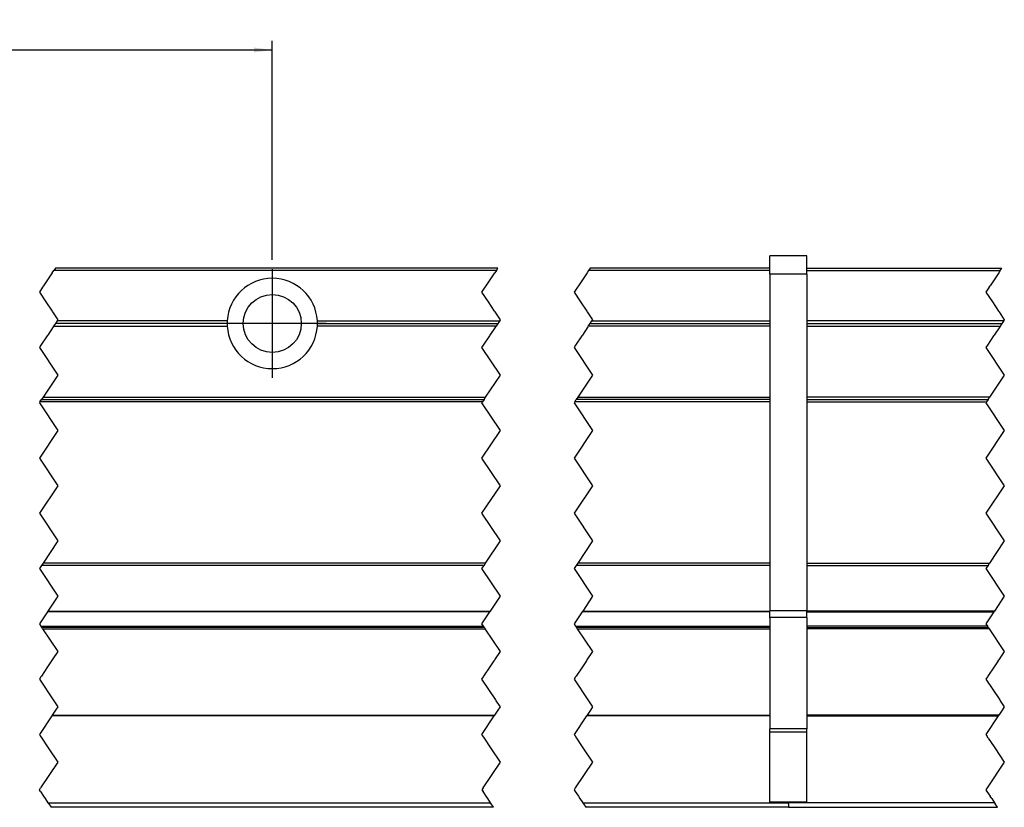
# Model space of a CAD drawing. Header units: millimetres. Extents: x -235 to 9017, y -109 to 485.
# Tile 5 of 35: x 155 to 262, y 198 to 284. Entities that reach past the tile are written whole.
import ezdxf

# ---------------------------------------------------------------- set-up
doc = ezdxf.new("R2010")
doc.units = ezdxf.units.MM
doc.linetypes.add('DOT_CENTER', pattern=[14, 12, -1, 0, -1])
doc.layers.add('1', color=7, linetype='Continuous')
doc.styles.add('CONVERTER_11', font='txt.shx', dxfattribs={"width": 0.9})
doc.dimstyles.new('ME10_DIM_52', dxfattribs={"dimtxt": 2, "dimasz": 2, "dimexe": 1, "dimexo": 1, "dimgap": 1, "dimtad": 1, "dimdsep": 46, "dimtxsty": 'CONVERTER_11', "dimsah": 1, "dimcen": 0.09, "dimclrd": 2, "dimclre": 2, "dimclrt": 2, "dimadec": 0, "dimazin": 0, "dimtol": 1, "dimtp": 0.15, "dimtm": 0.15, "dimtfac": 0.75, "dimtdec": 0, "dimtix": 1, "dimtmove": 0, "dimatfit": 3, "dimfxl": 1, "dimtolj": 1, "dimtzin": 0, "dimarcsym": 0})

# ---------------------------------------------------------------- blocks, each defined once
blk = doc.blocks.new('MOD-22E-M-Li__52', base_point=(-101.6420060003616, 192.5208269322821))
at = {"color": 7, "linetype": 'Continuous'}
for p, q in [((240.6279836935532, 257.8880379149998), (236.6279836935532, 257.8880379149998)), ((236.6279836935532, 256.5416028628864), (236.6279836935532, 257.8880379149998)), ((240.6279836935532, 256.5416028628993), (240.6279836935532, 257.8880379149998)), ((207.1113189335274, 256.5416028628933), (159.0913189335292, 256.5416028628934)), ((236.6279836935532, 256.5416028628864), (217.1113189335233, 256.5416028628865)), ((236.6279836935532, 256.2916028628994), (236.6279836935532, 256.5416028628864)), ((240.6279836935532, 256.2916028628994), (240.6279836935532, 256.5416028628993)), ((206.9446522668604, 256.2916028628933), (158.9246522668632, 256.2916028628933)), ((236.6279836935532, 256.2916028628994), (216.9446522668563, 256.2916028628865)), ((236.6279836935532, 255.8880379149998), (236.6279836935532, 256.2916028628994)), ((240.6279836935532, 255.8880379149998), (236.6279836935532, 255.8880379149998)), ((236.6279836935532, 255.8880379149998), (236.6279836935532, 250.8416028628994)), ((240.6279836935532, 255.8880379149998), (240.6279836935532, 256.2916028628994)), ((240.6279836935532, 255.8880379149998), (240.6279836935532, 219.3754942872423)), ((158.8913198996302, 250.2416043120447), (177.7371759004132, 250.2416043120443)), ((177.7279836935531, 250.5416035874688), (159.0913194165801, 250.5416035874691)), ((177.7371759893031, 250.8416028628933), (159.2913189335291, 250.8416028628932)), ((187.5187913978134, 250.8416028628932), (207.3113189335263, 250.8416028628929)), ((206.9113198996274, 250.2416043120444), (187.5187914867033, 250.2416043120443)), ((187.5279836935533, 250.5416035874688), (207.1113194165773, 250.5416035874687)), ((236.6279836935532, 250.2416043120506), (216.9113198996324, 250.2416043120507)), ((217.1113194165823, 250.5416035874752), (236.6279836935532, 250.541603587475)), ((217.3113189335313, 250.8416028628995), (236.6279836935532, 250.8416028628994)), ((236.6279836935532, 250.8416028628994), (236.6279836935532, 250.541603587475)), ((236.6279836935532, 250.541603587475), (236.6279836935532, 250.2416043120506)), ((236.6279836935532, 250.2416043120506), (236.6279836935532, 242.5416033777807)), ((157.7579859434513, 242.5416033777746), (205.7779859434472, 242.5416033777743)), ((215.7779859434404, 242.541603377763), (236.6279836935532, 242.5416033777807)), ((236.6279836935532, 242.5416033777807), (236.6279836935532, 242.2916033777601)), ((205.4446526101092, 242.041603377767), (157.4246526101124, 242.0416033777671)), ((157.5913192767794, 242.2916033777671), (205.6113192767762, 242.291603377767)), ((236.6279836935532, 242.0416033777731), (215.4446526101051, 242.0416033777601)), ((236.6279836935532, 242.2916033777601), (215.6113192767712, 242.2916033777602)), ((236.6279836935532, 242.2916033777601), (236.6279836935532, 242.0416033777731)), ((236.6279836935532, 242.0416033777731), (236.6279836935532, 224.5416033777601)), ((205.7779859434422, 224.5416033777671), (157.7579859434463, 224.5416033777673)), ((236.6279836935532, 224.5416033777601), (215.7779859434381, 224.5416033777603)), ((236.6279836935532, 224.5416033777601), (236.6279836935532, 224.2916033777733)), ((205.6113192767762, 224.2916033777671), (157.5913192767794, 224.2916033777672)), ((236.6279836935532, 224.2916033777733), (215.6113192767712, 224.29160337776)), ((236.6279836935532, 224.2916033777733), (236.6279836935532, 219.3754942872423)), ((206.2484361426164, 219.2472786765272), (158.2284361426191, 219.2472786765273)), ((158.2889962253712, 219.3381188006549), (206.3089962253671, 219.3381188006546)), ((236.6279836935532, 219.2472786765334), (216.2484361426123, 219.2472786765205)), ((216.3089962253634, 219.3381188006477), (236.6279836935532, 219.3381188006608)), ((236.6279836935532, 219.3381188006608), (236.6279836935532, 219.3754942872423)), ((240.6279836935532, 219.3754942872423), (236.6279836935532, 219.3754942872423)), ((236.6279836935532, 219.2472786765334), (236.6279836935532, 219.3381188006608)), ((236.6279836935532, 218.6390877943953), (236.6279836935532, 219.2472786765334)), ((240.6279836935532, 218.6390877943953), (240.6279836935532, 219.3754942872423)), ((236.6279836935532, 218.6390877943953), (236.6279836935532, 217.6986450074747)), ((240.6279836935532, 218.6390877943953), (236.6279836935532, 218.6390877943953)), ((240.6279836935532, 218.6390877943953), (240.6279836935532, 217.5748842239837)), ((157.5199536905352, 217.6986450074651), (205.5399536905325, 217.698645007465)), ((205.6460585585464, 217.5394877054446), (157.6260585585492, 217.5394877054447)), ((157.7077618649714, 217.4169327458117), (205.7277618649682, 217.4169327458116)), ((215.5399536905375, 217.6986450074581), (236.6279836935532, 217.6986450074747)), ((236.6279836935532, 217.5394877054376), (215.6460585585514, 217.5394877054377)), ((215.7277618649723, 217.4169327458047), (236.6279836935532, 217.4169327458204)), ((236.6279836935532, 217.6986450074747), (236.6279836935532, 217.5394877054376)), ((236.6279836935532, 217.5394877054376), (236.6279836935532, 217.4169327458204)), ((236.6279836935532, 217.4169327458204), (236.6279836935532, 208.0457630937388)), ((240.6279836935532, 217.5748842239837), (240.6279836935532, 217.5571473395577)), ((240.6279836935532, 217.5394877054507), (240.6279836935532, 217.5571473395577)), ((240.6279836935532, 217.5394877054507), (240.6279836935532, 206.5458514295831)), ((206.7193919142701, 207.9537123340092), (158.6993919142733, 207.9537123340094)), ((158.7607590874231, 208.0457630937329), (206.780759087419, 208.0457630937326)), ((236.6279836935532, 207.9537123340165), (216.7193919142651, 207.9537123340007)), ((216.7807590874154, 208.0457630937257), (236.6279836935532, 208.0457630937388)), ((236.6279836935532, 208.0457630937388), (236.6279836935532, 207.9537123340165)), ((236.6279836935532, 207.9537123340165), (236.6279836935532, 206.5458514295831)), ((236.6279836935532, 206.1776481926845), (236.6279836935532, 206.5458514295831)), ((240.6279836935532, 206.5458514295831), (236.6279836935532, 206.5458514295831)), ((240.6279836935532, 206.1776481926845), (240.6279836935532, 206.5458514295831)), ((236.6279836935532, 198.5880379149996), (236.6279836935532, 206.1776481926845)), ((240.6279836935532, 206.1776481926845), (236.6279836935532, 206.1776481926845)), ((240.6279836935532, 198.5880379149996), (240.6279836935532, 206.1776481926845)), ((158.2913147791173, 198.5416033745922), (206.3113147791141, 198.5416033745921)), ((206.6446481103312, 198.041603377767), (158.6246481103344, 198.0416033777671)), ((216.3113147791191, 198.5416033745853), (238.6279836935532, 198.5416033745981)), ((238.6279836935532, 198.04160337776), (216.6446481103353, 198.0416033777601)), ((238.6279836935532, 198.5880379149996), (236.6279836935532, 198.5880379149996)), ((238.6279836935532, 198.5416033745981), (238.6279836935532, 198.5880379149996)), ((240.6279836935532, 198.5880379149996), (238.6279836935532, 198.5880379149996)), ((238.6279836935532, 198.4166033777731), (238.6279836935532, 198.5416033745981)), ((238.6279836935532, 198.4166033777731), (238.6279836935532, 198.04160337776))]:
    blk.add_line(p, q, dxfattribs=at)
at = {"color": 2, "linetype": 'DOT_CENTER'}
for p, q in [((159.0913189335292, 256.5416028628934), (158.9246522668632, 256.2916028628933)), ((206.9446522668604, 256.2916028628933), (207.1113189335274, 256.5416028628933)), ((217.1113189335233, 256.5416028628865), (216.9446522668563, 256.2916028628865)), ((158.7579856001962, 256.0416028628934), (157.820687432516, 254.6356556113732)), ((158.7579856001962, 256.0416028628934), (158.9246522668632, 256.2916028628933)), ((205.8406874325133, 254.6356556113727), (206.7779856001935, 256.0416028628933)), ((206.9446522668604, 256.2916028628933), (206.7779856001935, 256.0416028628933)), ((216.7779856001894, 256.0416028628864), (215.8406874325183, 254.6356556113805)), ((216.9446522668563, 256.2916028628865), (216.7779856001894, 256.0416028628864)), ((157.7110080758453, 254.4711365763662), (157.3579836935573, 253.9416000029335)), ((157.820687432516, 254.6356556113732), (157.7110080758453, 254.4711365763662)), ((205.3779836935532, 253.9416000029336), (205.7310080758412, 254.4711365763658)), ((205.7310080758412, 254.4711365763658), (205.8406874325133, 254.6356556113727)), ((215.7310080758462, 254.4711365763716), (215.3779836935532, 253.9416000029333)), ((215.8406874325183, 254.6356556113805), (215.7310080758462, 254.4711365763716)), ((157.3579836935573, 253.9416000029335), (158.0590491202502, 252.8900018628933)), ((206.0790491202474, 252.8900018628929), (205.3779836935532, 253.9416000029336)), ((215.3779836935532, 253.9416000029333), (216.0790491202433, 252.8900018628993)), ((158.0590491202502, 252.8900018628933), (158.7348661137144, 251.8762763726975)), ((206.7548661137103, 251.8762763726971), (206.0790491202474, 252.8900018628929)), ((216.0790491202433, 252.8900018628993), (216.7548661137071, 251.8762763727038)), ((158.7348661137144, 251.8762763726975), (158.7923824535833, 251.7900018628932)), ((158.7923824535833, 251.7900018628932), (159.3579836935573, 250.9416000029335)), ((206.8123824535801, 251.7900018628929), (206.7548661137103, 251.8762763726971)), ((207.3779836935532, 250.9416000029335), (206.8123824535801, 251.7900018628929)), ((216.7548661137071, 251.8762763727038), (216.8123824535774, 251.7900018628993)), ((216.8123824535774, 251.7900018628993), (217.3779836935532, 250.9416000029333)), ((158.8556089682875, 250.1880379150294), (158.2569182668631, 249.2900018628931)), ((158.8913198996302, 250.2416043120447), (158.8556089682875, 250.1880379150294)), ((159.0913194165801, 250.5416035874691), (158.8913198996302, 250.2416043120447)), ((159.2913189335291, 250.8416028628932), (159.0913194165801, 250.5416035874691)), ((159.3579836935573, 250.9416000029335), (159.2913189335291, 250.8416028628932)), ((206.2769182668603, 249.2900018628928), (206.8756089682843, 250.188037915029)), ((206.8756089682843, 250.188037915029), (206.9113198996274, 250.2416043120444)), ((207.1113194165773, 250.5416035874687), (206.9113198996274, 250.2416043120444)), ((207.3113189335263, 250.8416028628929), (207.1113194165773, 250.5416035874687)), ((207.3113189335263, 250.8416028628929), (207.3779836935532, 250.9416000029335)), ((216.8756089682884, 250.1880379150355), (216.2769182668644, 249.2900018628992)), ((216.9113198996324, 250.2416043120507), (216.8756089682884, 250.1880379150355)), ((216.9113198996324, 250.2416043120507), (217.1113194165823, 250.5416035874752)), ((217.1113194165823, 250.5416035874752), (217.3113189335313, 250.8416028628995)), ((217.3779836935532, 250.9416000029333), (217.3113189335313, 250.8416028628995)), ((158.1994019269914, 249.2037273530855), (157.5235849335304, 248.1900018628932)), ((158.2569182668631, 249.2900018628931), (158.1994019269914, 249.2037273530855)), ((205.5435849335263, 248.1900018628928), (206.2194019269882, 249.2037273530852)), ((206.2194019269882, 249.2037273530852), (206.2769182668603, 249.2900018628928)), ((216.2194019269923, 249.2037273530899), (215.5435849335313, 248.1900018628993)), ((216.2769182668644, 249.2900018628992), (216.2194019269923, 249.2037273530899)), ((157.5235849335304, 248.1900018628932), (157.3579836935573, 247.9416000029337)), ((157.3579836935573, 247.9416000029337), (159.3579836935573, 244.9416000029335)), ((205.3779836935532, 247.9416000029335), (205.5435849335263, 248.1900018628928)), ((207.3779836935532, 244.9416000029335), (205.3779836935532, 247.9416000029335)), ((215.5435849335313, 248.1900018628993), (215.3779836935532, 247.9416000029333)), ((215.3779836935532, 247.9416000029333), (217.3779836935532, 244.9416000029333)), ((159.3579836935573, 244.9416000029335), (157.7579859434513, 242.5416033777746)), ((205.7779859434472, 242.5416033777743), (207.3779836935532, 244.9416000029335)), ((217.3779836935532, 244.9416000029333), (215.7779859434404, 242.541603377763)), ((157.7579859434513, 242.5416033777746), (157.5913192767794, 242.2916033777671)), ((205.6113192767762, 242.291603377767), (205.7779859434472, 242.5416033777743)), ((215.7779859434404, 242.541603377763), (215.6113192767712, 242.2916033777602)), ((157.4246526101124, 242.0416033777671), (157.3579836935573, 241.9416000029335)), ((157.3579836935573, 241.9416000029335), (159.3579836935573, 238.9416000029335)), ((157.4246526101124, 242.0416033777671), (157.5913192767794, 242.2916033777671)), ((205.3779836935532, 241.9416000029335), (205.4446526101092, 242.041603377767)), ((207.3779836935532, 238.9416000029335), (205.3779836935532, 241.9416000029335)), ((205.6113192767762, 242.291603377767), (205.4446526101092, 242.041603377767)), ((215.4446526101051, 242.0416033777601), (215.3779836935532, 241.9416000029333)), ((215.3779836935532, 241.9416000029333), (217.3779836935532, 238.9416000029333)), ((215.4446526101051, 242.0416033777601), (215.6113192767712, 242.2916033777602)), ((159.3579836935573, 238.9416000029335), (157.3579836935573, 235.9416000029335)), ((205.3779836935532, 235.9416000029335), (207.3779836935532, 238.9416000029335)), ((217.3779836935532, 238.9416000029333), (215.3779836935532, 235.9416000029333)), ((157.3579836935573, 235.9416000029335), (159.3579836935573, 232.9416000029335)), ((207.3779836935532, 232.9416000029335), (205.3779836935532, 235.9416000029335)), ((215.3779836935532, 235.9416000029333), (217.3779836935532, 232.9416000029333)), ((159.3579836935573, 232.9416000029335), (157.3579836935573, 229.9416000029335)), ((205.3779836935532, 229.9416000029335), (207.3779836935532, 232.9416000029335)), ((217.3779836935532, 232.9416000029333), (215.3779836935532, 229.9416000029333)), ((157.3579836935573, 229.9416000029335), (159.3579836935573, 226.9416000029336)), ((207.3779836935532, 226.9416000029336), (205.3779836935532, 229.9416000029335)), ((215.3779836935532, 229.9416000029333), (217.3779836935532, 226.9416000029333)), ((159.3579836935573, 226.9416000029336), (157.7579859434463, 224.5416033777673)), ((205.7779859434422, 224.5416033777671), (207.3779836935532, 226.9416000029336)), ((217.3779836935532, 226.9416000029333), (215.7779859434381, 224.5416033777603)), ((157.7579859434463, 224.5416033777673), (157.5913192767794, 224.2916033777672)), ((205.6113192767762, 224.2916033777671), (205.7779859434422, 224.5416033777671)), ((215.7779859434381, 224.5416033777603), (215.6113192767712, 224.29160337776)), ((157.5913192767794, 224.2916033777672), (157.3579836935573, 223.9416000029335)), ((157.3579836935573, 223.9416000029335), (159.3579836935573, 220.9416000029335)), ((205.3779836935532, 223.9416000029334), (205.6113192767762, 224.2916033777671)), ((207.3779836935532, 220.9416000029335), (205.3779836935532, 223.9416000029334)), ((215.6113192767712, 224.29160337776), (215.3779836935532, 223.9416000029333)), ((215.3779836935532, 223.9416000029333), (217.3779836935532, 220.9416000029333)), ((159.3579836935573, 220.9416000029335), (158.2889962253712, 219.3381188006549)), ((206.3089962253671, 219.3381188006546), (207.3779836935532, 220.9416000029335)), ((217.3779836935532, 220.9416000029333), (216.3089962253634, 219.3381188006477)), ((158.2284361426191, 219.2472786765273), (157.3579836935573, 217.9416000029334)), ((158.2889962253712, 219.3381188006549), (158.2284361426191, 219.2472786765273)), ((205.3779836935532, 217.9416000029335), (206.2484361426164, 219.2472786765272)), ((206.2484361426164, 219.2472786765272), (206.3089962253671, 219.3381188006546)), ((216.2484361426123, 219.2472786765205), (215.3779836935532, 217.9416000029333)), ((216.3089962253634, 219.3381188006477), (216.2484361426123, 219.2472786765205)), ((157.3579836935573, 217.9416000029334), (157.5199536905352, 217.6986450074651)), ((157.5199536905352, 217.6986450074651), (157.6024608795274, 217.5748842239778)), ((157.6024608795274, 217.5748842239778), (157.6260585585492, 217.5394877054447)), ((157.7077618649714, 217.4169327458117), (157.6260585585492, 217.5394877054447)), ((157.7077618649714, 217.4169327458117), (159.3579836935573, 214.9416000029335)), ((205.5399536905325, 217.698645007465), (205.3779836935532, 217.9416000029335)), ((205.6224608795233, 217.5748842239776), (205.5399536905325, 217.698645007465)), ((205.6460585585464, 217.5394877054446), (205.6224608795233, 217.5748842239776)), ((205.6460585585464, 217.5394877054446), (205.7277618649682, 217.4169327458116)), ((207.3779836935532, 214.9416000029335), (205.7277618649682, 217.4169327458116)), ((215.3779836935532, 217.9416000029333), (215.5399536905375, 217.6986450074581)), ((215.5399536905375, 217.6986450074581), (215.6224608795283, 217.5748842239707)), ((215.6224608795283, 217.5748842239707), (215.6460585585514, 217.5394877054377)), ((215.7277618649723, 217.4169327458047), (215.6460585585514, 217.5394877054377)), ((215.7277618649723, 217.4169327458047), (217.3779836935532, 214.9416000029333)), ((159.3579836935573, 214.9416000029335), (158.7518876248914, 214.0324558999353)), ((206.7718877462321, 214.0324560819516), (207.3779836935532, 214.9416000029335)), ((217.3779836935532, 214.9416000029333), (216.7718876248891, 214.0324558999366)), ((158.6901375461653, 213.9398307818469), (158.2554511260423, 213.2878011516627)), ((158.7518876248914, 214.0324558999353), (158.6901375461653, 213.9398307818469)), ((206.2754511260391, 213.2878011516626), (206.7101375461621, 213.9398307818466)), ((206.7101375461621, 213.9398307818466), (206.7399857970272, 213.9846031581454)), ((206.7399857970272, 213.9846031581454), (206.7718877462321, 214.0324560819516)), ((216.7101375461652, 213.9398307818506), (216.2754511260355, 213.2878011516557)), ((216.7718876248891, 214.0324558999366), (216.7101375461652, 213.9398307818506)), ((158.2554511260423, 213.2878011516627), (157.5796341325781, 212.2740756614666)), ((205.5996341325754, 212.2740756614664), (206.2754511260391, 213.2878011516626)), ((216.2754511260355, 213.2878011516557), (215.5996341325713, 212.2740756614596)), ((157.5221177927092, 212.1878011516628), (157.3579836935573, 211.9416000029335)), ((157.3579836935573, 211.9416000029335), (158.8605162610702, 209.6878011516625)), ((157.5796341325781, 212.2740756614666), (157.5221177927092, 212.1878011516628)), ((205.3779836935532, 211.9416000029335), (205.5421177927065, 212.1878011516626)), ((206.8805162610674, 209.6878011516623), (205.3779836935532, 211.9416000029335)), ((205.5421177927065, 212.1878011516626), (205.5996341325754, 212.2740756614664)), ((215.5421177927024, 212.1878011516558), (215.3779836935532, 211.9416000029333)), ((215.3779836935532, 211.9416000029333), (216.8805162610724, 209.6878011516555)), ((215.5996341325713, 212.2740756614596), (215.5421177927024, 212.1878011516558)), ((158.8605162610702, 209.6878011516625), (158.91803260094, 209.6015266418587)), ((158.91803260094, 209.6015266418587), (159.3579836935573, 208.9416000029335)), ((206.9380326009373, 209.6015266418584), (206.8805162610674, 209.6878011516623)), ((207.3779836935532, 208.9416000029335), (206.9380326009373, 209.6015266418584)), ((216.8805162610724, 209.6878011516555), (216.9380326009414, 209.6015266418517)), ((216.9380326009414, 209.6015266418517), (217.3779836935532, 208.9416000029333)), ((159.1221177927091, 208.5878011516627), (158.7607590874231, 208.0457630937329)), ((159.3579836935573, 208.9416000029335), (159.1221177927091, 208.5878011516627)), ((206.780759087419, 208.0457630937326), (207.1421177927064, 208.5878011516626)), ((207.1421177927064, 208.5878011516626), (207.3779836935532, 208.9416000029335)), ((217.1421177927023, 208.5878011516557), (216.7807590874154, 208.0457630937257)), ((217.3779836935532, 208.9416000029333), (217.1421177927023, 208.5878011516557)), ((158.6993919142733, 207.9537123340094), (157.3579836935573, 205.9416000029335)), ((158.7607590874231, 208.0457630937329), (158.6993919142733, 207.9537123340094)), ((205.3779836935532, 205.9416000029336), (206.7193919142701, 207.9537123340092)), ((206.7193919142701, 207.9537123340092), (206.780759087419, 208.0457630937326)), ((216.7193919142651, 207.9537123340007), (215.3779836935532, 205.9416000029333)), ((216.7807590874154, 208.0457630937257), (216.7193919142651, 207.9537123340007)), ((157.3579836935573, 205.9416000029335), (157.4574493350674, 205.7924015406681)), ((157.4574493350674, 205.7924015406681), (157.6246481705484, 205.5416032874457)), ((157.6246481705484, 205.5416032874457), (158.2395654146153, 204.6192274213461)), ((205.4774493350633, 205.792401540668), (205.3779836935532, 205.9416000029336)), ((205.6446481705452, 205.5416032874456), (205.4774493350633, 205.792401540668)), ((206.2595654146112, 204.619227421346), (205.6446481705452, 205.5416032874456)), ((215.3779836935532, 205.9416000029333), (215.4774493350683, 205.7924015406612)), ((215.4774493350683, 205.7924015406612), (215.6446481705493, 205.5416032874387)), ((215.6446481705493, 205.5416032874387), (216.2595654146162, 204.6192274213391)), ((158.2395654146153, 204.6192274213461), (158.3130814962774, 204.5089532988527)), ((158.3130814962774, 204.5089532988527), (159.3579836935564, 202.9416000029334)), ((206.3330814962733, 204.5089532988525), (206.2595654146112, 204.619227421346)), ((207.3779836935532, 202.9416000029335), (206.3330814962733, 204.5089532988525)), ((216.2595654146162, 204.6192274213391), (216.3330814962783, 204.5089532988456)), ((216.3330814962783, 204.5089532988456), (217.3779836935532, 202.9416000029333)), ((159.3579836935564, 202.9416000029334), (157.4913192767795, 200.1416033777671)), ((205.5113192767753, 200.141603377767), (207.3779836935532, 202.9416000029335)), ((217.3779836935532, 202.9416000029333), (215.5113192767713, 200.1416033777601)), ((157.3579836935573, 199.9416000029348), (157.4913192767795, 200.1416033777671)), ((157.4746481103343, 199.766603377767), (157.3579836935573, 199.9416000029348)), ((205.5113192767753, 200.141603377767), (205.3779836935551, 199.9416000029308)), ((205.3779836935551, 199.9416000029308), (205.4946481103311, 199.7666033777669)), ((215.5113192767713, 200.1416033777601), (215.3779836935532, 199.9416000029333)), ((215.3779836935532, 199.9416000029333), (215.4946481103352, 199.7666033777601)), ((157.4746481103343, 199.766603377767), (157.8216204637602, 199.2461448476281)), ((157.8216204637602, 199.2461448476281), (157.9923824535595, 198.9900018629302)), ((157.9923824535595, 198.9900018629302), (158.2913147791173, 198.5416033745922)), ((205.8416204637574, 199.2461448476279), (205.4946481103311, 199.7666033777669)), ((206.0123824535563, 198.99000186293), (205.8416204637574, 199.2461448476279)), ((206.3113147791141, 198.5416033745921), (206.0123824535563, 198.99000186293)), ((215.4946481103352, 199.7666033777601), (215.8416204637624, 199.246144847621)), ((215.8416204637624, 199.246144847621), (216.0123824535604, 198.9900018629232)), ((216.0123824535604, 198.9900018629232), (216.3113147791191, 198.5416033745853)), ((158.2913147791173, 198.5416033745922), (158.3746481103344, 198.4166033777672)), ((158.3746481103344, 198.4166033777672), (158.6246481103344, 198.0416033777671)), ((206.3946481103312, 198.4166033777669), (206.3113147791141, 198.5416033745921)), ((206.6446481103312, 198.041603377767), (206.3946481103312, 198.4166033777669)), ((216.3113147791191, 198.5416033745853), (216.3946481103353, 198.41660337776)), ((216.3946481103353, 198.41660337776), (216.6446481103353, 198.0416033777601))]:
    blk.add_line(p, q, dxfattribs=at)
at = {"color": 7, "linetype": 'Continuous'}
blk.add_circle((182.6279836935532, 250.5416028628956), 3.150000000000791, dxfattribs=at)
for centre, radius, start, end in [((182.6279836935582, 250.5416028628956), 4.900000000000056, 3.51010010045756, 176.4898998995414), ((182.6279836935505, 250.5416028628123), 4.899999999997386, 176.489899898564, 179.9999915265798), ((182.627983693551, 250.5416028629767), 4.899999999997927, 179.999991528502, 183.5100831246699), ((182.6279836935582, 250.5416028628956), 4.900000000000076, 183.510083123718, 356.4899168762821), ((182.627983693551, 250.5416028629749), 4.900000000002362, 8.47151894e-06, 3.51010009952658), ((182.6279836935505, 250.5416028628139), 4.900000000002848, 356.4899168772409, 8.47340163e-06)]:
    blk.add_arc(centre, radius, start, end, dxfattribs=at)
at = {"layer": '1', "color": 2, "linetype": 'DOT_CENTER'}
for p, q in [((182.6279836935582, 256.4416028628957), (182.6279836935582, 244.6416028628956)), ((188.5279836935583, 250.5416028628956), (176.7279836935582, 250.5416028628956))]:
    blk.add_line(p, q, dxfattribs=at)
blk = doc.blocks.new('MOD-14-F-Li_1_1__53', base_point=(238.6279836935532, 198.04160337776))
at = {"color": 7, "linetype": 'Continuous'}
for p, q in [((240.6279836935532, 256.5416028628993), (261.7913189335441, 256.5416028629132)), ((240.6279836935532, 256.2916028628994), (261.6246522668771, 256.2916028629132)), ((261.9913189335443, 250.8416028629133), (240.6279836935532, 250.8416028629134)), ((240.6279836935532, 250.541603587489), (261.7913194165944, 250.5416035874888)), ((240.6279836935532, 250.2416043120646), (261.5913198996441, 250.2416043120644)), ((260.4579859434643, 242.5416033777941), (240.6279836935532, 242.5416033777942)), ((240.6279836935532, 242.2916033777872), (260.2913192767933, 242.2916033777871)), ((240.6279836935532, 242.0416033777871), (260.1246526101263, 242.041603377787)), ((240.6279836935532, 224.5416033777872), (260.4579859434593, 224.5416033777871)), ((240.6279836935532, 224.2916033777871), (260.2913192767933, 224.291603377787)), ((260.9889962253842, 219.3381188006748), (240.6279836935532, 219.3381188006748)), ((240.6279836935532, 219.2472786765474), (260.9284361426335, 219.2472786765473)), ((260.2199536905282, 217.6986450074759), (240.6279836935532, 217.698645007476)), ((240.6279836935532, 217.5394877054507), (260.3260585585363, 217.5394877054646)), ((260.4077618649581, 217.4169327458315), (240.6279836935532, 217.4169327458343)), ((261.4607590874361, 208.0457630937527), (240.6279836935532, 208.0457630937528)), ((240.6279836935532, 207.9537123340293), (261.3993919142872, 207.9537123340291)), ((238.6279836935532, 198.5416033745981), (238.6279836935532, 198.5880379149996)), ((260.9913147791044, 198.541603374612), (238.6279836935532, 198.5416033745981)), ((238.6279836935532, 198.4166033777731), (238.6279836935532, 198.5416033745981)), ((238.6279836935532, 198.4166033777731), (238.6279836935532, 198.04160337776)), ((238.6279836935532, 198.04160337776), (261.3246481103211, 198.041603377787))]:
    blk.add_line(p, q, dxfattribs=at)
at = {"color": 2, "linetype": 'DOT_CENTER'}
for p, q in [((261.6246522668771, 256.2916028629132), (261.7913189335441, 256.5416028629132)), ((261.4579856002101, 256.0416028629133), (260.5206874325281, 254.6356556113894)), ((261.6246522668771, 256.2916028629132), (261.4579856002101, 256.0416028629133)), ((260.4110080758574, 254.4711365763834), (260.0579836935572, 253.9416000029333)), ((260.4110080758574, 254.4711365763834), (260.5206874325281, 254.6356556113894)), ((260.0579836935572, 253.9416000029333), (260.7590491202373, 252.8900018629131)), ((260.7590491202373, 252.8900018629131), (261.4348661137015, 251.8762763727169)), ((261.4348661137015, 251.8762763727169), (261.4923824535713, 251.7900018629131)), ((261.4923824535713, 251.7900018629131), (262.0579836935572, 250.9416000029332)), ((261.5556089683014, 250.1880379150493), (260.9569182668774, 249.290001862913)), ((261.5913198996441, 250.2416043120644), (261.5556089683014, 250.1880379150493)), ((261.7913194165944, 250.5416035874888), (261.5913198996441, 250.2416043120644)), ((261.9913189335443, 250.8416028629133), (261.7913194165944, 250.5416035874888)), ((262.0579836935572, 250.9416000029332), (261.9913189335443, 250.8416028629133)), ((260.8994019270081, 249.2037273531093), (260.2235849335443, 248.1900018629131)), ((260.8994019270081, 249.2037273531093), (260.9569182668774, 249.290001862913)), ((260.2235849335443, 248.1900018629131), (260.0579836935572, 247.9416000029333)), ((260.0579836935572, 247.9416000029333), (262.0579836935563, 244.9416000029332)), ((262.0579836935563, 244.9416000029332), (260.4579859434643, 242.5416033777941)), ((260.2913192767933, 242.2916033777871), (260.4579859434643, 242.5416033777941)), ((260.1246526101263, 242.041603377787), (260.0579836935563, 241.9416000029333)), ((260.0579836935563, 241.9416000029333), (262.0579836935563, 238.9416000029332)), ((260.2913192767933, 242.2916033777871), (260.1246526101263, 242.041603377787)), ((262.0579836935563, 238.9416000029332), (260.0579836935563, 235.9416000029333)), ((260.0579836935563, 235.9416000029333), (262.0579836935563, 232.9416000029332)), ((262.0579836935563, 232.9416000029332), (260.0579836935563, 229.9416000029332)), ((260.0579836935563, 229.9416000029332), (262.0579836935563, 226.9416000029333)), ((262.0579836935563, 226.9416000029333), (260.4579859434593, 224.5416033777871)), ((260.2913192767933, 224.291603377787), (260.4579859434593, 224.5416033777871)), ((260.2913192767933, 224.291603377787), (260.0579836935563, 223.9416000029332)), ((260.0579836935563, 223.9416000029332), (262.0579836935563, 220.9416000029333)), ((262.0579836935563, 220.9416000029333), (260.9889962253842, 219.3381188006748)), ((260.9284361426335, 219.2472786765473), (260.0579836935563, 217.9416000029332)), ((260.9284361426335, 219.2472786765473), (260.9889962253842, 219.3381188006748)), ((260.0579836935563, 217.9416000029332), (260.2199536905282, 217.6986450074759)), ((260.3024608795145, 217.5748842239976), (260.2199536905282, 217.6986450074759)), ((260.3024608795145, 217.5748842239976), (260.3260585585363, 217.5394877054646)), ((260.3260585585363, 217.5394877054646), (260.4077618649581, 217.4169327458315)), ((260.4077618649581, 217.4169327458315), (262.0579836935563, 214.9416000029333)), ((262.0579836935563, 214.9416000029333), (261.4518876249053, 214.0324558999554)), ((261.3901375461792, 213.9398307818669), (260.9554511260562, 213.2878011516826)), ((261.3901375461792, 213.9398307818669), (261.4518876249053, 214.0324558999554)), ((260.9554511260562, 213.2878011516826), (260.279634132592, 212.2740756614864)), ((260.2221177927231, 212.1878011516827), (260.0579836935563, 211.9416000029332)), ((260.0579836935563, 211.9416000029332), (261.5605162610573, 209.6878011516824)), ((260.279634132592, 212.2740756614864), (260.2221177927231, 212.1878011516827)), ((261.5605162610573, 209.6878011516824), (261.6180326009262, 209.6015266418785)), ((261.6180326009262, 209.6015266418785), (262.0579836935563, 208.9416000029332)), ((261.8221177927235, 208.5878011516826), (261.4607590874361, 208.0457630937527)), ((262.0579836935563, 208.9416000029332), (261.8221177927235, 208.5878011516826)), ((261.3993919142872, 207.9537123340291), (260.0579836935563, 205.9416000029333)), ((261.4607590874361, 208.0457630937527), (261.3993919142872, 207.9537123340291)), ((260.0579836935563, 205.9416000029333), (260.1574492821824, 205.7924016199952)), ((260.3246481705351, 205.5416032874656), (260.1574492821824, 205.7924016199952)), ((260.3246481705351, 205.5416032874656), (260.9395654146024, 204.619227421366)), ((260.9395654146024, 204.619227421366), (261.0130814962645, 204.5089532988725)), ((261.0130814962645, 204.5089532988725), (262.0579836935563, 202.9416000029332)), ((262.0579836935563, 202.9416000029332), (260.1913192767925, 200.141603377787)), ((260.1913192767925, 200.141603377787), (260.0579836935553, 199.9416000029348)), ((260.0579836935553, 199.9416000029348), (260.1746481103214, 199.7666033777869)), ((260.1746481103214, 199.7666033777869), (260.5216204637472, 199.2461448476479)), ((260.6923824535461, 198.9900018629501), (260.5216204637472, 199.2461448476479)), ((260.6923824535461, 198.9900018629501), (260.9913147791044, 198.541603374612)), ((260.9913147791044, 198.541603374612), (261.0746481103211, 198.416603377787)), ((261.3246481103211, 198.041603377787), (261.0746481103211, 198.416603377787))]:
    blk.add_line(p, q, dxfattribs=at)
blk = doc.blocks.new('Li-M-7840__56', base_point=(-101.6420060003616, 170.0916028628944))
for name, p in [('MOD-22E-M-Li__52', (-101.6420060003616, 192.5208269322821)), ('MOD-14-F-Li_1_1__53', (238.6279836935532, 198.04160337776))]:
    blk.add_blockref(name, p)
blk = doc.blocks.new('*D112')
at = {"layer": '1', "color": 2, "linetype": 'Continuous'}
for p, q in [((97.66345895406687, 257.4416028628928), (97.66345895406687, 281.2196994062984)), ((182.6279836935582, 257.4416028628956), (182.6279836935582, 281.2196994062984)), ((97.66345895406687, 280.2196994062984), (182.6279836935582, 280.2196994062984))]:
    blk.add_line(p, q, dxfattribs=at)
at = {"layer": '1', "color": 2}
for points in [[(99.66345895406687, 280.4830044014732), (99.66345895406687, 279.9563944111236), (97.66345895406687, 280.2196994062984)], [(180.6279836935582, 279.9563944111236), (180.6279836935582, 280.4830044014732), (182.6279836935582, 280.2196994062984)]]:
    blk.add_solid(points, dxfattribs=at)
at = {"layer": '1', "color": 2, "insert": (134.8832213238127, 281.2196994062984), "char_height": 2, "attachment_point": 7, "rotation": 0.00013888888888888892, "line_spacing_factor": 0.60024009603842, "style": 'CONVERTER_11'}
blk.add_mtext('\\C2;200\\C2;\\H1.5;{\\Fgdt;`}0,15', dxfattribs=at)
blk = doc.blocks.new('A', base_point=(-1044.263999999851, 213.4416000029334))
blk.add_blockref('Li-M-7840__56', (-101.6420060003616, 170.0916028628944))
at = {"layer": '1'}
dim = blk.add_linear_dim(base=(97.66345895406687, 280.2196994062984), p1=(182.6279836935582, 256.4416028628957), p2=(97.66345895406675, 256.4416028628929), dimstyle='ME10_DIM_52', dxfattribs=at)
dim.commit()
dim.dimension.update_dxf_attribs({"geometry": '*D112', "text_midpoint": (140.1457213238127, 282.2196994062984), "text_rotation": 0.00013888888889})

msp = doc.modelspace()

# ---------------------------------------------------------------- block references
msp.add_blockref('A', (-1044.263999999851, 213.4416000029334))

doc.saveas('drawing.dxf')
